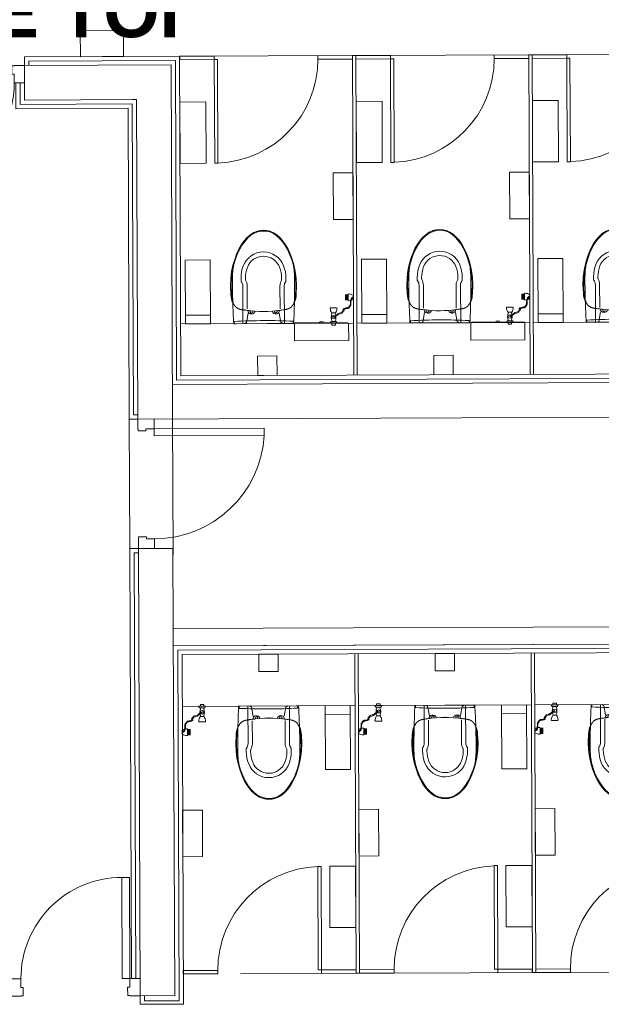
# Model space of a CAD drawing. Header units: millimetres. Extents: x 21148.2 to 21239.2, y 30135 to 30201.8.
# Tile 150 of 189: x 21206.2 to 21209.5, y 30171.6 to 30177.3. Entities that reach past the tile are written whole.
import ezdxf

# ---------------------------------------------------------------- set-up
doc = ezdxf.new("R2010")
doc.units = ezdxf.units.MM
for name, color, linetype, lineweight in [('AR-T1E-20-L1$0$BIAL - T1E - LT - 001 - AR - DWG - 0134 & 138$0$EAST PTB LVL 1 - TOILETS$0$A-ANNO-DIMS', 7, 'Continuous', 13), ('AR-T1E-20-L1$0$BIAL - T1E - LT - 001 - AR - DWG - 0134 & 138$0$EAST PTB LVL 1 - TOILETS$0$A-BLOCK-DIMS', 7, 'Continuous', 13), ('AR-T1E-20-L1$0$BIAL - T1E - LT - 001 - AR - DWG - 0134 & 138$0$EAST PTB LVL 1 - TOILETS$0$A-FITOUT', 7, 'Continuous', 13), ('AR-T1E-20-L1$0$BIAL - T1E - LT - 001 - AR - DWG - 0134 & 138$0$EAST PTB LVL 1 - TOILETS$0$A-SANITARY', 7, 'Continuous', 13), ('AR-T1E-20-L1$0$BIAL - T1E - LT - 001 - AR - DWG - 0134 & 138$0$EAST PTB LVL 1 - TOILETS$0$A_Wall Finish_Granite Tile', 7, 'Continuous', 13), ('AR-T1E-20-L1$0$BIAL - T1E - LT - 001 - AR - DWG - 0134 & 138$0$EAST PTB LVL 1 - TOILETS$0$BUILDING-PTB LEVEL 1$0$A-DOOR', 7, 'Continuous', 13), ('AR-T1E-20-L1$0$BIAL - T1E - LT - 001 - AR - DWG - 0134 & 138$0$EAST PTB LVL 1 - TOILETS$0$BUILDING-PTB LEVEL 1$0$A-DOOR-FRAM', 7, 'Continuous', 13), ('AR-T1E-20-L1$0$BIAL - T1E - LT - 001 - AR - DWG - 0134 & 138$0$EAST PTB LVL 1 - TOILETS$0$BUILDING-PTB LEVEL 1$0$A-WALL', 7, 'Continuous', 13)]:
    doc.layers.add(name, color=color, linetype=linetype, lineweight=lineweight)
doc.styles.get("Standard").update_dxf_attribs({"font": 'arial.ttf'})

# ---------------------------------------------------------------- blocks, each defined once
blk = doc.blocks.new('AR-T1E-20-L1$0$BIAL - T1E - LT - 001 - AR - DWG - 0134 & 138$0$EAST PTB LVL 1 - TOILETS$0$BUILDING-PTB LEVEL 1$0$TD2')
at = {"layer": 'AR-T1E-20-L1$0$BIAL - T1E - LT - 001 - AR - DWG - 0134 & 138$0$EAST PTB LVL 1 - TOILETS$0$BUILDING-PTB LEVEL 1$0$A-DOOR'}
for p, q in [((-3450, -17960), (-3450, -18004.5)), ((-2770, -17960), (-3450, -17960)), ((-3450, -18004.5), (-2770, -18004.5)), ((-2770, -17960), (-2770, -18004.5))]:
    blk.add_line(p, q, dxfattribs=at)
blk.add_arc((-3447, -17961.7), 678.3, 269.74469, 356.38045, dxfattribs=at)
at = {"layer": 'AR-T1E-20-L1$0$BIAL - T1E - LT - 001 - AR - DWG - 0134 & 138$0$EAST PTB LVL 1 - TOILETS$0$BUILDING-PTB LEVEL 1$0$A-DOOR-FRAM'}
for p, q in [((-3550, -17900), (-3550, -17960)), ((-3450, -17900), (-3550, -17900)), ((-3550, -17960), (-3550, -17900)), ((-3450, -17960), (-3450, -17900)), ((-3450, -17900), (-3450, -17960)), ((-3550, -17960), (-3548.4, -17960)), ((-3548.4, -17960), (-3550, -17960)), ((-3548.4, -17960), (-3548.4, -17972.7)), ((-3548.4, -17972.7), (-3548.4, -17960)), ((-3548.4, -17972.7), (-3500.8, -17972.7)), ((-3500.8, -17972.7), (-3548.4, -17972.7)), ((-3500.8, -17960), (-3450, -17960)), ((-3500.8, -17972.7), (-3500.8, -17960)), ((-3450, -17960), (-3500.8, -17960)), ((-3500.8, -17960), (-3500.8, -17972.7)), ((-3550, -18640), (-3550, -18700)), ((-3548.4, -18640), (-3550, -18640)), ((-3548.4, -18640), (-3550, -18640)), ((-3550, -18640), (-3550, -18700)), ((-3548.4, -18627.3), (-3548.4, -18640)), ((-3500.8, -18627.3), (-3548.4, -18627.3)), ((-3500.8, -18627.3), (-3548.4, -18627.3)), ((-3548.4, -18627.3), (-3548.4, -18640)), ((-3500.8, -18640), (-3500.8, -18627.3)), ((-3500.8, -18640), (-3500.8, -18627.3)), ((-3450, -18640), (-3500.8, -18640)), ((-3450, -18640), (-3500.8, -18640)), ((-3450, -18700), (-3450, -18640)), ((-3450, -18700), (-3450, -18640)), ((-3550, -18700), (-3450, -18700))]:
    blk.add_line(p, q, dxfattribs=at)
blk = doc.blocks.new('AR-T1E-20-L1$0$BIAL - T1E - LT - 001 - AR - DWG - 0134 & 138$0$EAST PTB LVL 1 - TOILETS$0$Door 750')
at = {"layer": 'AR-T1E-20-L1$0$BIAL - T1E - LT - 001 - AR - DWG - 0134 & 138$0$EAST PTB LVL 1 - TOILETS$0$BUILDING-PTB LEVEL 1$0$A-DOOR'}
for p, q in [((60, -50), (104.5, -50)), ((60, -635.5), (60, -50)), ((104.5, -50), (104.5, -635.5)), ((60, -635.5), (104.5, -635.5))]:
    blk.add_line(p, q, dxfattribs=at)
blk.add_arc((104.5, -50), 585.5, 269.999, 0.0024, dxfattribs=at)
at = {"layer": 'AR-T1E-20-L1$0$BIAL - T1E - LT - 001 - AR - DWG - 0134 & 138$0$EAST PTB LVL 1 - TOILETS$0$BUILDING-PTB LEVEL 1$0$A-DOOR-FRAM'}
for p, q in [((0, 50), (60, 50)), ((0, -50), (0, 50)), ((60, 50), (0, 50)), ((60, 50), (60, 48.4)), ((60, 48.4), (60, 50)), ((60, 48.4), (72.7, 48.4)), ((72.7, 48.4), (60, 48.4)), ((60, 0.8), (60, -50)), ((72.7, 0.8), (60, 0.8)), ((60, -50), (60, 0.8)), ((60, 0.8), (72.7, 0.8)), ((72.7, 48.4), (72.7, 0.8)), ((72.7, 0.8), (72.7, 48.4)), ((677.3, 48.4), (690, 48.4)), ((677.3, 0.8), (677.3, 48.4)), ((677.3, 0.8), (677.3, 48.4)), ((677.3, 48.4), (690, 48.4)), ((690, 0.8), (677.3, 0.8)), ((690, 0.8), (677.3, 0.8)), ((690, 50), (750, 50)), ((690, 48.4), (690, 50)), ((690, 48.4), (690, 50)), ((690, 50), (750, 50)), ((690, -50), (690, 0.8)), ((690, -50), (690, 0.8)), ((750, 50), (750, -50)), ((60, -50), (0, -50)), ((0, -50), (60, -50)), ((750, -50), (690, -50)), ((750, -50), (690, -50))]:
    blk.add_line(p, q, dxfattribs=at)
blk = doc.blocks.new('AR-T1E-20-L1$0$BIAL - T1E - LT - 001 - AR - DWG - 0134 & 138$0$EAST PTB LVL 1 - TOILETS$0$IE0002W30$0$A-TOIL-HEALTH-FAUCET-W2-11')
for p, q in [((-133.3, 70.1), (-166.7, 70.1)), ((-165.3, 70.1), (-165.3, 52.8)), ((-139.4, 100.1), (-160.6, 100.1)), ((-160.1, 70.1), (-160.1, 52.8)), ((-155.4, 70.1), (-155.4, 52.8)), ((-150, 70.1), (-150, 52.8)), ((-144.6, 70.1), (-144.6, 52.8)), ((-139.9, 70.1), (-139.9, 52.8)), ((-134.7, 70.1), (-134.7, 52.8)), ((-90, 1.8), (-90, -31.6)), ((0, 5.1), (-10, 0.1)), ((-60, -4.3), (-60, -25.5)), ((-36.7, -15.8), (-33.4, -13.6)), ((0, -34.9), (-10, -29.9))]:
    blk.add_line(p, q)
for points in [[(-10, -29.9), (-10, 0.1)], [(0, 5.1), (0, -34.9)]]:
    blk.add_lwpolyline(points)
blk.add_lwpolyline([(10, -4.9), (10, -24.9), (0, -24.9), (0, -4.9)], close=True)
blk.add_circle((-35, -14.9), 10)
for centre, radius, start, end in [((-109.3, 68.9), 60.6, 149.5097, 175.6817), ((-166.7, 73.1), 3, 173.4338, 270), ((-160.6, 99.1), 1, 90, 149.5097), ((-139.4, 99.1), 1, 30.4903, 90), ((-190.7, 68.9), 60.6, 4.3183, 30.4903), ((-133.3, 73.1), 3, 270, 6.5662), ((-87, 1.8), 3, 83.4338, 180), ((-91.2, -55.6), 60.6, 59.5097, 85.6817), ((-87, -31.6), 3, 180, 276.5662), ((-91.2, 25.8), 60.6, 274.3183, 300.4903), ((-61, -4.3), 1, 0, 59.5097), ((-61, -25.5), 1, 300.4903, 0), ((-35, -56.5), 55.1, 63.0085, 116.9915), ((-35, 26.7), 55.1, 243.0085, 296.9915)]:
    blk.add_arc(centre, radius, start, end)
for points, knots in [([(-36.7, -15.8), (-39.1, -12.2), (-41.6, -8.5), (-45.3, -3), (-46.6, -1.1), (-49.2, 2.7), (-50.5, 4.5), (-52.8, 7.5), (-53.7, 8.6), (-56.5, 11.8), (-58.5, 13.8), (-62.6, 32.6), (-64.8, 34.5), (-68.7, 35.5), (-70.5, 36.5), (-77.1, 45.4), (-81.4, 32.4), (-84.9, 45.7), (-85.4, 47), (-86.9, 50.8), (-87.6, 53.5), (-88.3, 57.2), (-88.4, 58), (-88.6, 59.8), (-88.7, 60.6), (-89, 63.2), (-89.1, 64.8), (-89.7, 67.5), (-90, 68.6), (-90.7, 70), (-91, 70.4), (-91.5, 71.2), (-91.8, 71.5), (-92.3, 72), (-92.7, 72.3), (-94, 73.3), (-95.1, 74), (-96.9, 75), (-97.5, 75.3), (-98.6, 76), (-99.1, 76.3), (-100, 76.9), (-100.4, 77.3), (-101.7, 78.3), (-102.5, 78.9), (-104, 80), (-104.6, 80.5), (-105.8, 81.2), (-106.4, 81.5), (-107.3, 81.8), (-107.6, 81.9), (-108.3, 82.1), (-108.6, 82.2), (-109.7, 82.3), (-110.5, 82.4), (-112, 82.4), (-112.7, 82.4), (-114.1, 82.4), (-114.8, 82.4), (-116.9, 82.4), (-118.4, 82.4), (-122.7, 82.4), (-125.6, 82.5), (-131.1, 83), (-133.7, 83.4), (-138.5, 84.9), (-140.8, 85.9), (-143.6, 87.9), (-144.3, 88.4), (-145.6, 89.7), (-146.3, 90.4), (-148.1, 92.5), (-149.2, 94), (-151.2, 96.9), (-152, 98.2), (-152.8, 99.5)], [0, 0, 0, 0, 13.253278, 13.253278, 20.102768, 20.102768, 26.952258, 26.952258, 31.275522, 31.275522, 39.922051, 39.922051, 48.56858, 48.56858, 55.919149, 55.919149, 76.45363, 76.45363, 80.394607, 80.394607, 88.276561, 88.276561, 90.661643, 90.661643, 93.046725, 93.046725, 97.74387, 97.74387, 101.441795, 101.441795, 103.371426, 103.371426, 104.833713, 104.833713, 106.296001, 106.296001, 110.342799, 110.342799, 112.266577, 112.266577, 113.805949, 113.805949, 115.345321, 115.345321, 118.424064, 118.424064, 120.842804, 120.842804, 123.053187, 123.053187, 124.266702, 124.266702, 125.480216, 125.480216, 127.907246, 127.907246, 129.922134, 129.922134, 131.937022, 131.937022, 135.966798, 135.966798, 144.026351, 144.026351, 151.5411, 151.5411, 159.055849, 159.055849, 161.811381, 161.811381, 164.566913, 164.566913, 170.077978, 170.077978, 174.531259, 174.531259, 174.531259, 174.531259]), ([(-33.3, -13.6), (-35.8, -9.9), (-38.3, -6.2), (-42, -0.7), (-43.3, 1.2), (-45.9, 5), (-47.3, 6.8), (-49.6, 9.8), (-50.5, 11), (-53.4, 14.3), (-55.4, 31.3), (-59.7, 35.3), (-61.9, 37.2), (-65.8, 38.9), (-68.9, 42.5), (-73.9, 49.1), (-78, 40.3), (-81.4, 47.6), (-81.9, 48.9), (-83.4, 52.7), (-84.1, 55.4), (-84.7, 59), (-84.8, 59.8), (-85, 61.4), (-85.1, 62.2), (-85.3, 64.6), (-85.5, 66.2), (-86.1, 69.1), (-86.5, 70.3), (-87.3, 72), (-87.6, 72.6), (-88.2, 73.5), (-88.5, 73.9), (-89.3, 74.6), (-89.6, 74.9), (-91.1, 76), (-92.3, 76.7), (-94.1, 77.8), (-94.7, 78.1), (-95.7, 78.7), (-96, 78.9), (-96.8, 79.4), (-97.1, 79.7), (-98.2, 80.5), (-98.9, 81), (-100.6, 82.4), (-101.6, 83.1), (-103.1, 84.1), (-103.7, 84.4), (-104.7, 84.8), (-105.2, 84.9), (-106.2, 85.2), (-106.7, 85.3), (-108.3, 85.5), (-109.5, 85.6), (-111.4, 85.6), (-112.2, 85.6), (-113.8, 85.5), (-114.6, 85.5), (-116.9, 85.5), (-118.5, 85.5), (-123.3, 85.6), (-126.4, 85.7), (-132.3, 86.6), (-135.1, 87.4), (-138.5, 89.1), (-139.4, 89.7), (-141.2, 91), (-142.1, 91.8), (-143.7, 93.5), (-144.5, 94.4), (-146.4, 96.9), (-147.5, 98.5), (-148.6, 100.1)], [0, 0, 0, 0, 13.296723, 13.296723, 20.118928, 20.118928, 26.941133, 26.941133, 31.291394, 31.291394, 39.991916, 39.991916, 48.692438, 48.692438, 55.987721, 55.987721, 76.394567, 76.394567, 80.483822, 80.483822, 88.662334, 88.662334, 90.915723, 90.915723, 93.169112, 93.169112, 97.675889, 97.675889, 101.424277, 101.424277, 103.222135, 103.222135, 104.685757, 104.685757, 106.149378, 106.149378, 110.129927, 110.129927, 112.078238, 112.078238, 113.393398, 113.393398, 114.708559, 114.708559, 117.33888, 117.33888, 120.959531, 120.959531, 122.701695, 122.701695, 124.138633, 124.138633, 125.575571, 125.575571, 128.818647, 128.818647, 131.066084, 131.066084, 133.313522, 133.313522, 137.808396, 137.808396, 146.798145, 146.798145, 155.787895, 155.787895, 159.458253, 159.458253, 163.244378, 163.244378, 167.030502, 167.030502, 172.657641, 172.657641, 172.657641, 172.657641])]:
    blk.add_open_spline(points, degree=3, knots=knots)
blk = doc.blocks.new('AR-T1E-20-L1$0$BIAL - T1E - LT - 001 - AR - DWG - 0134 & 138$0$EAST PTB LVL 1 - TOILETS$0$Shelf')
at = {"layer": 'AR-T1E-20-L1$0$BIAL - T1E - LT - 001 - AR - DWG - 0134 & 138$0$EAST PTB LVL 1 - TOILETS$0$A-SANITARY'}
for points in [[(0, -72.5), (0, 72.5), (50, 72.5), (50, -72.5), (0, -72.5)], [(0, 72.5), (370, 72.5), (370, -72.5), (0, -72.5)]]:
    blk.add_lwpolyline(points, dxfattribs=at)
blk = doc.blocks.new('AR-T1E-20-L1$0$BIAL - T1E - LT - 001 - AR - DWG - 0134 & 138$0$EAST PTB LVL 1 - TOILETS$0$WC TOTO Plan')
at = {"layer": 'AR-T1E-20-L1$0$BIAL - T1E - LT - 001 - AR - DWG - 0134 & 138$0$EAST PTB LVL 1 - TOILETS$0$A-SANITARY'}
for p, q in [((0, 170), (0, 173.5)), ((108.7, 170.5), (110.1, 171.3)), ((110.1, 171.3), (111.6, 172.1)), ((111.6, 172.1), (112.4, 172.6)), ((112.4, 172.6), (124.7, 177.8)), ((121, 176.2), (123.5, 178.3)), ((123.5, 178.3), (133.2, 183.2)), ((124.7, 177.8), (139.6, 181.3)), ((133.2, 183.2), (144.3, 186.1)), ((139.6, 181.3), (155.6, 183.3)), ((144.3, 186.1), (156.3, 187.8)), ((155.6, 183.3), (172.7, 184.8)), ((156.3, 187.8), (168.2, 189.1)), ((168.5, 189.1), (217, 191.5)), ((172.7, 184.8), (190.9, 185.9)), ((190.9, 185.9), (210.5, 186.6)), ((210.5, 186.6), (231.6, 186.6)), ((217, 191.5), (261.8, 189.5)), ((231.6, 186.6), (254.3, 185.7)), ((254.3, 185.7), (279.1, 183.4)), ((261.8, 189.5), (302.4, 184.2)), ((279.1, 183.4), (306, 179.5)), ((302.4, 184.2), (339.2, 176.3)), ((306, 179.5), (335.4, 173.2)), ((335.4, 173.2), (368.2, 163.7)), ((339.2, 176.3), (372.7, 166.5)), ((13, 170), (0, 170)), ((0, 158.6), (0, 170)), ((0, -170), (0, 170)), ((0, 120), (218.6, 120)), ((79.1, 113.5), (79.7, 117.9)), ((79.7, 117.7), (80, 120)), ((80, 120), (80.2, 121.4)), ((80.2, 121.4), (80.4, 122.7)), ((80.4, 122.7), (80.5, 123.5)), ((80.5, 123.5), (80.7, 124.4)), ((80.7, 124.4), (80.8, 125.4)), ((80.8, 125.4), (81, 126.4)), ((81, 126.4), (81.2, 127.4)), ((81.2, 127.4), (81.3, 128)), ((81.3, 128), (81.4, 128.5)), ((81.4, 128.5), (81.5, 129.1)), ((81.5, 129.1), (81.6, 129.6)), ((81.6, 129.6), (81.7, 130.2)), ((81.7, 130.2), (81.9, 130.8)), ((81.9, 130.8), (82, 131.5)), ((82, 131.5), (82.1, 132.1)), ((82.1, 132.1), (82.3, 132.8)), ((82.3, 132.8), (82.5, 133.4)), ((82.5, 133.4), (82.6, 134.1)), ((82.6, 134.1), (82.8, 134.8)), ((82.8, 134.8), (83, 135.5)), ((83, 135.5), (83.2, 136.2)), ((83.2, 136.2), (83.4, 136.9)), ((83.4, 136.9), (83.6, 137.7)), ((83.6, 137.7), (83.9, 138.4)), ((83.9, 138.4), (84.1, 139.2)), ((84.1, 139.2), (84.4, 140)), ((84.4, 140), (84.6, 140.7)), ((84.6, 140.7), (84.9, 141.5)), ((84.9, 141.5), (85.2, 142.3)), ((85.2, 142.3), (85.5, 143.2)), ((85.5, 143.2), (85.9, 144)), ((85.9, 144), (86.2, 144.8)), ((86.2, 144.8), (86.6, 145.7)), ((86.6, 145.7), (87, 146.6)), ((87, 146.6), (87.4, 147.5)), ((87.4, 147.5), (87.9, 148.3)), ((87.9, 148.3), (88.3, 149.3)), ((88.3, 149.3), (88.8, 150.2)), ((88.8, 150.2), (89.3, 151.1)), ((89.3, 151.1), (89.9, 152)), ((89.9, 152), (90.5, 153)), ((90.5, 153), (91.1, 153.9)), ((91.1, 153.9), (91.7, 154.8)), ((91.7, 154.8), (92.4, 155.8)), ((92.4, 155.8), (93, 156.7)), ((93, 156.7), (93.8, 157.6)), ((93.8, 157.6), (94.5, 158.6)), ((94.5, 158.6), (95.3, 159.5)), ((95.3, 159.5), (96.1, 160.4)), ((96.1, 160.4), (97, 161.3)), ((97, 161.3), (97.8, 162.2)), ((97.8, 162.2), (98.7, 163.1)), ((98.7, 163.1), (99.7, 164)), ((99.7, 164), (100.6, 164.8)), ((100.6, 164.8), (101.7, 165.7)), ((101.7, 165.7), (102.7, 166.5)), ((102.7, 166.5), (103.8, 167.3)), ((103.8, 167.3), (104.9, 168.1)), ((104.9, 168.1), (106.1, 168.9)), ((106.1, 168.9), (107.4, 169.7)), ((107.4, 169.7), (108.7, 170.5)), ((247.5, 130), (263.1, 130)), ((368.2, 163.7), (401.9, 151.2)), ((372.7, 166.5), (403.2, 155.3)), ((401.9, 151.2), (432, 136.9)), ((403.2, 155.3), (430.8, 142.8)), ((430.8, 142.8), (455.6, 128.8)), ((432, 136.9), (457.2, 121.9)), ((455.6, 128.8), (477.7, 113.3)), ((457.2, 121.9), (478.7, 106.1)), ((0, 110), (5, 103)), ((5, 103), (5, 100)), ((5, 100), (60, 90)), ((72.2, 51.1), (75, 80)), ((75, 80), (75.2, 81.5)), ((75.2, 81.7), (75.3, 82.8)), ((75.3, 82.8), (75.4, 83.9)), ((75.4, 83.9), (75.5, 84.4)), ((75.5, 84.8), (76, 89.1)), ((76, 89.1), (76.8, 95.9)), ((76.8, 95.9), (77.5, 101.5)), ((77.5, 101.5), (78, 105.6)), ((78, 105.6), (78.7, 110.5)), ((78.7, 110.5), (79.1, 113.5)), ((85, 95), (218.6, 95)), ((255.4, 105), (263.1, 105)), ((477.7, 113.3), (496.8, 96.5)), ((478.7, 106.1), (496.9, 89.7)), ((496.8, 96.5), (512.9, 78.6)), ((496.9, 89.7), (511.6, 72.8)), ((511.6, 72.8), (522.6, 55.4)), ((512.9, 78.6), (525.6, 59.5)), ((525.6, 59.5), (534.4, 39.4)), ((69, 3), (69, -3)), ((70.1, 0), (70.6, 23.8)), ((70.1, 0), (70.6, -23.8)), ((70.6, 23.8), (72.2, 51.1)), ((522.6, 55.4), (530.3, 37.4)), ((530.3, 37.4), (534.7, 18.7)), ((534.4, 39.4), (539.1, 19)), ((534.7, 18.7), (536.1, 0)), ((534.7, -18.7), (536.1, 0)), ((539.1, 19), (540.4, 0)), ((539.1, -19), (540.4, 0)), ((70.6, -23.8), (72.2, -51.1)), ((72.2, -51.1), (75, -80)), ((511.6, -72.8), (522.6, -55.4)), ((522.6, -55.4), (530.3, -37.4)), ((525.6, -59.5), (534.4, -39.4)), ((530.3, -37.4), (534.7, -18.7)), ((534.4, -39.4), (539.1, -19)), ((0, -110), (5, -103)), ((5, -100), (60, -90)), ((5, -103), (5, -100)), ((75, -80), (75.2, -81.5)), ((75.2, -81.7), (75.3, -82.8)), ((75.3, -82.8), (75.4, -83.9)), ((75.4, -83.9), (75.5, -84.4)), ((75.5, -84.8), (76, -89.1)), ((76, -89.1), (76.8, -95.9)), ((76.8, -95.9), (77.5, -101.5)), ((77.5, -101.5), (78, -105.6)), ((78, -105.6), (78.7, -110.5)), ((78.7, -110.5), (79.1, -113.5)), ((79.1, -113.5), (79.7, -117.9)), ((85, -95), (218.6, -95)), ((255.4, -105), (263.1, -105)), ((455.6, -128.8), (477.7, -113.3)), ((457.2, -121.9), (478.7, -106.1)), ((477.7, -113.3), (496.8, -96.5)), ((478.7, -106.1), (496.9, -89.7)), ((496.8, -96.5), (512.9, -78.6)), ((496.9, -89.7), (511.6, -72.8)), ((512.9, -78.6), (525.6, -59.5)), ((0, -120), (218.6, -120)), ((13, -170), (0, -170)), ((0, -170), (0, -173.5)), ((79.7, -117.7), (80, -120)), ((80, -120), (80.2, -121.4)), ((80.2, -121.4), (80.4, -122.7)), ((80.4, -122.7), (80.5, -123.5)), ((80.5, -123.5), (80.7, -124.4)), ((80.7, -124.4), (80.8, -125.4)), ((80.8, -125.4), (81, -126.4)), ((81, -126.4), (81.2, -127.4)), ((81.2, -127.4), (81.3, -128)), ((81.3, -128), (81.4, -128.5)), ((81.4, -128.5), (81.5, -129.1)), ((81.5, -129.1), (81.6, -129.6)), ((81.6, -129.6), (81.7, -130.2)), ((81.7, -130.2), (81.9, -130.8)), ((81.9, -130.8), (82, -131.5)), ((82, -131.5), (82.1, -132.1)), ((82.1, -132.1), (82.3, -132.8)), ((82.3, -132.8), (82.5, -133.4)), ((82.5, -133.4), (82.6, -134.1)), ((82.6, -134.1), (82.8, -134.8)), ((82.8, -134.8), (83, -135.5)), ((83, -135.5), (83.2, -136.2)), ((83.2, -136.2), (83.4, -136.9)), ((83.4, -136.9), (83.6, -137.7)), ((83.6, -137.7), (83.9, -138.4)), ((83.9, -138.4), (84.1, -139.2)), ((84.1, -139.2), (84.4, -140)), ((84.4, -140), (84.6, -140.7)), ((84.6, -140.7), (84.9, -141.5)), ((84.9, -141.5), (85.2, -142.3)), ((85.2, -142.3), (85.5, -143.2)), ((85.5, -143.2), (85.9, -144)), ((85.9, -144), (86.2, -144.8)), ((86.2, -144.8), (86.6, -145.7)), ((86.6, -145.7), (87, -146.6)), ((87, -146.6), (87.4, -147.5)), ((87.4, -147.5), (87.9, -148.3)), ((87.9, -148.3), (88.3, -149.3)), ((88.3, -149.3), (88.8, -150.2)), ((88.8, -150.2), (89.3, -151.1)), ((89.3, -151.1), (89.9, -152)), ((89.9, -152), (90.5, -153)), ((90.5, -153), (91.1, -153.9)), ((91.1, -153.9), (91.7, -154.8)), ((91.7, -154.8), (92.4, -155.8)), ((92.4, -155.8), (93, -156.7)), ((93, -156.7), (93.8, -157.6)), ((93.8, -157.6), (94.5, -158.6)), ((94.5, -158.6), (95.3, -159.5)), ((95.3, -159.5), (96.1, -160.4)), ((96.1, -160.4), (97, -161.3)), ((97, -161.3), (97.8, -162.2)), ((97.8, -162.2), (98.7, -163.1)), ((98.7, -163.1), (99.7, -164)), ((99.7, -164), (100.6, -164.8)), ((100.6, -164.8), (101.7, -165.7)), ((101.7, -165.7), (102.7, -166.5)), ((102.7, -166.5), (103.8, -167.3)), ((103.8, -167.3), (104.9, -168.1)), ((104.9, -168.1), (106.1, -168.9)), ((106.1, -168.9), (107.4, -169.7)), ((107.4, -169.7), (108.7, -170.5)), ((108.7, -170.5), (110.1, -171.3)), ((247.5, -130), (263.1, -130)), ((335.4, -173.2), (368.2, -163.7)), ((339.2, -176.3), (372.7, -166.5)), ((368.2, -163.7), (401.9, -151.2)), ((372.7, -166.5), (403.2, -155.3)), ((401.9, -151.2), (432, -136.9)), ((403.2, -155.3), (430.8, -142.8)), ((430.8, -142.8), (455.6, -128.8)), ((432, -136.9), (457.2, -121.9)), ((110.1, -171.3), (111.6, -172.1)), ((111.6, -172.1), (112.4, -172.6)), ((112.4, -172.6), (124.7, -177.8)), ((121, -176.2), (123.5, -178.3)), ((123.5, -178.3), (133.2, -183.2)), ((124.7, -177.8), (139.6, -181.3)), ((133.2, -183.2), (144.3, -186.1)), ((139.6, -181.3), (155.6, -183.3)), ((144.3, -186.1), (156.3, -187.8)), ((155.6, -183.3), (172.7, -184.8)), ((156.3, -187.8), (168.2, -189.1)), ((168.5, -189.1), (217, -191.5)), ((172.7, -184.8), (190.9, -185.9)), ((190.9, -185.9), (210.5, -186.6)), ((210.5, -186.6), (231.6, -186.6)), ((217, -191.5), (261.8, -189.5)), ((231.6, -186.6), (254.3, -185.7)), ((254.3, -185.7), (279.1, -183.4)), ((261.8, -189.5), (302.4, -184.2)), ((279.1, -183.4), (306, -179.5)), ((302.4, -184.2), (339.2, -176.3)), ((306, -179.5), (335.4, -173.2))]:
    blk.add_line(p, q, dxfattribs=at)
for points in [[(124.4, 178.3), (83, 177.2), (41.5, 175.6), (0, 173.5)], [(252.8, 180), (210, 180), (167.2, 179.4), (124.4, 178.3)], [(342.5, 171.9), (312.9, 177.3), (282.9, 180), (252.8, 180)], [(507.5, 82.2), (463.5, 129), (405.7, 160.4), (342.5, 171.9)], [(13, -170), (18.6, -56.7), (18.6, 56.7), (13, 170)], [(218.5, 120), (227.5, 120), (236.2, 123), (243.2, 128.5)], [(247.9, 130), (246.1, 130), (244.4, 129.4), (243, 128.3)], [(334.9, 116.7), (312, 125.5), (287.6, 130), (263.1, 130)], [(415, 0), (415, 51.7), (383.1, 98.1), (334.9, 116.7)], [(76.3, 91.8), (64.9, 91.1), (56, 81.7), (56, 70.2)], [(56, 70.2), (56, 60.4), (62.6, 51.8), (72.1, 49.3)], [(218.5, 95), (230.1, 95), (241.4, 98.1), (251.4, 103.9)], [(255.4, 105), (254, 105), (252.6, 104.6), (251.4, 103.9)], [(325.9, 93.3), (305.8, 101), (284.6, 105), (263.1, 105)], [(390, 0), (390, 41.4), (364.5, 78.5), (325.9, 93.3)], [(540, 0), (540, 30.5), (528.4, 59.9), (507.5, 82.2)], [(325.9, -93.3), (364.5, -78.5), (390, -41.4), (390, 0)], [(334.9, -116.7), (383.1, -98.1), (415, -51.7), (415, 0)], [(507.5, -82.2), (528.4, -59.9), (540, -30.5), (540, 0)], [(251.4, -103.9), (241.4, -98.1), (230.1, -95), (218.5, -95)], [(251.4, -103.9), (252.6, -104.6), (254, -105), (255.4, -105)], [(263.1, -105), (284.6, -105), (305.8, -101), (325.9, -93.3)], [(342.5, -171.9), (405.7, -160.4), (463.5, -129), (507.5, -82.2)], [(243.2, -128.5), (236.2, -123), (227.5, -120), (218.5, -120)], [(243, -128.3), (244.4, -129.4), (246.1, -130), (247.9, -130)], [(263.1, -130), (287.6, -130), (312, -125.5), (334.9, -116.7)], [(0, -173.5), (41.5, -175.6), (83, -177.2), (124.4, -178.3)], [(124.4, -178.3), (167.2, -179.4), (210, -180), (252.8, -180)], [(253, -180), (283, -180), (313, -177.3), (342.5, -171.9)]]:
    blk.add_open_spline(points, degree=3, dxfattribs=at)
for points in [[(74.6, 74.9), (72, 78), (67.4, 78.4), (64.3, 75.8), (62.7, 74.4), (61.7, 72.4), (61.7, 70.2)], [(61.7, 70.2), (61.7, 66.2), (65, 63), (69, 63), (70.7, 63), (72.3, 63.5), (73.5, 64.6)], [(72.1, -49.3), (60.6, -52.3), (53.7, -64.1), (56.6, -75.6), (59, -84.7), (66.9, -91.3), (76.3, -91.8)], [(73.5, -64.6), (70.4, -62), (65.8, -62.6), (63.3, -65.7), (62.3, -67), (61.7, -68.6), (61.7, -70.2)], [(61.7, -70.2), (61.7, -74.3), (65, -77.5), (69, -77.5), (71.1, -77.5), (73.2, -76.6), (74.6, -74.9)]]:
    blk.add_open_spline(points, degree=3, knots=[0, 0, 0, 0, 1, 1, 1, 2, 2, 2, 2], dxfattribs=at)
blk = doc.blocks.new('AR-T1E-20-L1$0$BIAL - T1E - LT - 001 - AR - DWG - 0134 & 138$0$EAST PTB LVL 1 - TOILETS$0$WC Men Plan')
at = {"layer": 'AR-T1E-20-L1$0$BIAL - T1E - LT - 001 - AR - DWG - 0134 & 138$0$EAST PTB LVL 1 - TOILETS$0$A-SANITARY'}
for p, q in [((2241.4, 43.5), (2241.4, 62.8)), ((1641.4, 42.8), (1660, 42.8)), ((1641.4, -557.2), (1641.4, 42.8)), ((1660, -557.2), (1660, 42.8)), ((1660, -557.2), (1641.4, -557.2)), ((1441.4, -1487.2), (2441.4, -1487.2))]:
    blk.add_line(p, q, dxfattribs=at)
for points in [[(1641.4, 62.8), (1441.4, 62.8), (1441.4, 42.8), (1641.4, 42.8)], [(2241.4, 62.8), (2441.4, 62.8), (2441.4, 42.8), (2241.4, 42.8)], [(1441.4, -557.2), (1591.4, -557.2), (1591.4, -202.2), (1441.4, -202.2)]]:
    blk.add_lwpolyline(points, close=True, dxfattribs=at)
for points in [[(2441.4, -616.2), (2327.4, -616.2), (2327.4, -886.2), (2441.4, -886.2), (2441.4, -616.2)], [(1997.3, -1687.3), (1885.3, -1687.3), (1885.3, -1787.3), (1997.3, -1787.3), (1997.3, -1687.3)]]:
    blk.add_lwpolyline(points, dxfattribs=at)
blk.add_arc((1641.4, 43.5), 600, 271.7737, 0, dxfattribs=at)
for name, p, rotation in [('AR-T1E-20-L1$0$BIAL - T1E - LT - 001 - AR - DWG - 0134 & 138$0$EAST PTB LVL 1 - TOILETS$0$WC TOTO Plan', (1941.4, -1487.2), 90), ('AR-T1E-20-L1$0$BIAL - T1E - LT - 001 - AR - DWG - 0134 & 138$0$EAST PTB LVL 1 - TOILETS$0$Shelf', (1541.4, -1487.2), 90), ('AR-T1E-20-L1$0$BIAL - T1E - LT - 001 - AR - DWG - 0134 & 138$0$EAST PTB LVL 1 - TOILETS$0$IE0002W30$0$A-TOIL-HEALTH-FAUCET-W2-11', (2341.4, -1487.2), 270.0000136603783)]:
    blk.add_blockref(name, p, dxfattribs=dict(at, rotation=rotation))
blk = doc.blocks.new('AR-T1E-20-L1$0$BIAL - T1E - LT - 001 - AR - DWG - 0134 & 138$0$EAST PTB LVL 1 - TOILETS$0$WC Woman Plan')
at = {"layer": 'AR-T1E-20-L1$0$BIAL - T1E - LT - 001 - AR - DWG - 0134 & 138$0$EAST PTB LVL 1 - TOILETS$0$A-SANITARY'}
for p, q in [((1000, -300), (0, -300)), ((781.4, -1230), (800, -1230)), ((781.4, -1230), (781.4, -1830)), ((800, -1230), (800, -1830)), ((200, -1830.7), (200, -1850)), ((800, -1830), (781.4, -1830))]:
    blk.add_line(p, q, dxfattribs=at)
for points in [[(444, 0), (444, -112), (556, -112), (556, 0), (444, 0)], [(0, -1171), (114, -1171), (114, -901), (0, -901), (0, -1171)], [(850, -1585), (1000, -1585), (1000, -1230), (850, -1230), (850, -1585)]]:
    blk.add_lwpolyline(points, dxfattribs=at)
at = {"layer": 'AR-T1E-20-L1$0$BIAL - T1E - LT - 001 - AR - DWG - 0134 & 138$0$EAST PTB LVL 1 - TOILETS$0$A-SANITARY', "elevation": 0}
for points in [[(28.5, -200), (28.5, -300), (341.5, -300), (341.5, -200)], [(172.7, -303.2), (173, -305), (176.1, -308.4), (185.3, -310.2), (193.8, -308.3), (196.9, -304.8), (197.3, -303.2)]]:
    blk.add_lwpolyline(points, close=True, dxfattribs=at)
blk.add_lwpolyline([(28.5, -300), (34.2, -303.2), (335.8, -303.2), (341.5, -300), (28.5, -300)], dxfattribs=at)
at = {"layer": 'AR-T1E-20-L1$0$BIAL - T1E - LT - 001 - AR - DWG - 0134 & 138$0$EAST PTB LVL 1 - TOILETS$0$A-SANITARY'}
for points in [[(200, -1850), (0, -1850), (0, -1830), (200, -1830)], [(800, -1850), (1000, -1850), (1000, -1830), (800, -1830)]]:
    blk.add_lwpolyline(points, close=True, dxfattribs=at)
blk.add_arc((800, -1830.7), 600, 91.7737, 180, dxfattribs=at)
at = {"layer": 'AR-T1E-20-L1$0$BIAL - T1E - LT - 001 - AR - DWG - 0134 & 138$0$EAST PTB LVL 1 - TOILETS$0$A-ANNO-DIMS', "rotation": 270}
blk.add_blockref('AR-T1E-20-L1$0$BIAL - T1E - LT - 001 - AR - DWG - 0134 & 138$0$EAST PTB LVL 1 - TOILETS$0$WC TOTO Plan', (520, -300, -0.2), dxfattribs=at)
at = {"layer": 'AR-T1E-20-L1$0$BIAL - T1E - LT - 001 - AR - DWG - 0134 & 138$0$EAST PTB LVL 1 - TOILETS$0$A-SANITARY'}
for name, p, rotation in [('AR-T1E-20-L1$0$BIAL - T1E - LT - 001 - AR - DWG - 0134 & 138$0$EAST PTB LVL 1 - TOILETS$0$IE0002W30$0$A-TOIL-HEALTH-FAUCET-W2-11', (100.1, -300), 90.0000136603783), ('AR-T1E-20-L1$0$BIAL - T1E - LT - 001 - AR - DWG - 0134 & 138$0$EAST PTB LVL 1 - TOILETS$0$Shelf', (900, -300), 270)]:
    blk.add_blockref(name, p, dxfattribs=dict(at, rotation=rotation))

msp = doc.modelspace()

# ---------------------------------------------------------------- hatches: boundary and pattern name
at = {"true_color": 0xfeeab9}
h = msp.add_hatch(dxfattribs=at)
h.set_pattern_fill('ANSI32', color=254, scale=0.023, angle=90)
h.set_pattern_definition([(135, (21151.4033, 30177.6676), (-0.1549094, -0.1549094), []), (135, (21151.4033, 30177.77087), (-0.1549094, -0.1549094), [])])
h.paths.add_polyline_path([(21201.0167, 30182.0175), (21213.6718, 30182.0273), (21213.6718, 30185.1692), (21211.7485, 30185.1692), (21211.7485, 30187.8235), (21177.9903, 30187.5155, 0.591749), (21171.9682, 30178.3901), (21184.14, 30178.4397), (21184.3256, 30178.4294), (21184.3393, 30175.035), (21197.9245, 30175.0886), (21197.9145, 30177.5886), (21201.0345, 30177.6011)])

# ---------------------------------------------------------------- linework, layer by layer
at = {"layer": 'AR-T1E-20-L1$0$BIAL - T1E - LT - 001 - AR - DWG - 0134 & 138$0$EAST PTB LVL 1 - TOILETS$0$A-BLOCK-DIMS'}
for p, q in [((21206.8163, 30175.0164), (21206.8193, 30174.2664)), ((21207.0694, 30174.2274), (21207.0662, 30175.0274))]:
    msp.add_line(p, q, dxfattribs=at)
at = {"layer": 'AR-T1E-20-L1$0$BIAL - T1E - LT - 001 - AR - DWG - 0134 & 138$0$EAST PTB LVL 1 - TOILETS$0$A-FITOUT'}
for points in [[(21208.1155, 30175.2716), (21208.108, 30177.1216), (21208.128, 30177.1216), (21208.1355, 30175.2716)], [(21209.1357, 30175.2757), (21209.1283, 30177.1257), (21209.1483, 30177.1257), (21209.1557, 30175.2757)], [(21208.122, 30173.6566), (21208.1294, 30171.8066), (21208.1494, 30171.8067), (21208.142, 30173.6567)], [(21209.1422, 30173.6607), (21209.1497, 30171.8107), (21209.1697, 30171.8108), (21209.1622, 30173.6608)]]:
    msp.add_lwpolyline(points, dxfattribs=at)
at = {"layer": 'AR-T1E-20-L1$0$BIAL - T1E - LT - 001 - AR - DWG - 0134 & 138$0$EAST PTB LVL 1 - TOILETS$0$A-SANITARY'}
for p, q in [((21207.1078, 30177.1175), (21215.2203, 30177.1501)), ((21207.4604, 30171.8039), (21215.0604, 30171.8344))]:
    msp.add_line(p, q, dxfattribs=at)
msp.add_lwpolyline([(21206.7836, 30177.1162), (21206.5336, 30177.1152), (21206.533, 30177.2652), (21206.783, 30177.2662), (21206.7836, 30177.1162)], dxfattribs=at)
at = {"layer": 'AR-T1E-20-L1$0$BIAL - T1E - LT - 001 - AR - DWG - 0134 & 138$0$EAST PTB LVL 1 - TOILETS$0$A_Wall Finish_Granite Tile'}
for p, q in [((21206.2096, 30177.0639), (21206.2094, 30177.1139)), ((21206.8663, 30175.0166), (21206.8163, 30175.0164)), ((21206.8662, 30175.0416), (21206.8412, 30175.0415)), ((21206.8693, 30174.2666), (21206.8193, 30174.2664)), ((21206.8694, 30174.2416), (21206.8444, 30174.2415))]:
    msp.add_line(p, q, dxfattribs=at)
for points in [[(21206.2094, 30177.1139), (21207.1078, 30177.1175), (21207.1152, 30175.2675), (21215.7467, 30175.3022), (21215.7393, 30177.1522)], [(21215.7894, 30177.1274), (21215.7644, 30177.1273), (21215.7718, 30175.2773), (21207.0903, 30175.2424), (21207.0829, 30177.0924), (21206.2345, 30177.089), (21206.2346, 30177.064)], [(21206.8163, 30175.0164), (21206.809, 30176.8164), (21206.1606, 30176.8137), (21206.16, 30176.9637)], [(21206.8412, 30175.0415), (21206.8339, 30176.8415), (21206.1855, 30176.8388), (21206.185, 30176.9638)], [(21206.8293, 30171.7764), (21206.8193, 30174.2664)], [(21206.8543, 30171.7765), (21206.8444, 30174.2415)], [(21215.7532, 30173.6872), (21207.1217, 30173.6526), (21207.1299, 30171.6276), (21206.8799, 30171.6266)], [(21215.7806, 30173.0873), (21215.7781, 30173.7123), (21207.0966, 30173.6775), (21207.1048, 30171.6475), (21206.9048, 30171.6467), (21206.9047, 30171.6767)], [(21206.8797, 30171.6766), (21206.8799, 30171.6266)]]:
    msp.add_lwpolyline(points, dxfattribs=at)
at = {"layer": 'AR-T1E-20-L1$0$BIAL - T1E - LT - 001 - AR - DWG - 0134 & 138$0$EAST PTB LVL 1 - TOILETS$0$BUILDING-PTB LEVEL 1$0$A-WALL'}
for p, q in [((21206.2096, 30177.0639), (21207.058, 30177.0673)), ((21206.2096, 30177.0639), (21206.2104, 30176.8639)), ((21207.058, 30177.0673), (21207.0662, 30175.0174)), ((21206.2104, 30176.8639), (21206.8588, 30176.8666)), ((21206.8338, 30176.8665), (21206.8588, 30176.8666)), ((21206.8588, 30176.8666), (21206.8663, 30175.0166)), ((21207.0654, 30175.2174), (21215.7969, 30175.2524)), ((21212.3227, 30175.0385), (21206.8663, 30175.0166)), ((21206.8693, 30174.2666), (21207.0692, 30174.2674)), ((21206.8797, 30171.6766), (21206.8693, 30174.2666)), ((21207.0692, 30174.2674), (21207.0711, 30173.8024)), ((21207.0711, 30173.8024), (21215.8026, 30173.8374)), ((21207.0797, 30171.6774), (21207.0711, 30173.8024)), ((21207.0715, 30173.7024), (21215.803, 30173.7374)), ((21212.137, 30173.7227), (21207.0915, 30173.7025)), ((21207.0797, 30171.6774), (21206.8797, 30171.6766))]:
    msp.add_line(p, q, dxfattribs=at)

# ---------------------------------------------------------------- block references
at = {"xscale": 0.001, "yscale": 0.001, "zscale": 0.001}
for name, p, rotation in [('AR-T1E-20-L1$0$BIAL - T1E - LT - 001 - AR - DWG - 0134 & 138$0$EAST PTB LVL 1 - TOILETS$0$WC Woman Plan', (21208.1155, 30175.2716), 180.2299050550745), ('AR-T1E-20-L1$0$BIAL - T1E - LT - 001 - AR - DWG - 0134 & 138$0$EAST PTB LVL 1 - TOILETS$0$WC Woman Plan', (21209.1357, 30175.2757), 180.2299050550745), ('AR-T1E-20-L1$0$BIAL - T1E - LT - 001 - AR - DWG - 0134 & 138$0$EAST PTB LVL 1 - TOILETS$0$WC Woman Plan', (21210.1559, 30175.2798), 180.2299050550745), ('AR-T1E-20-L1$0$BIAL - T1E - LT - 001 - AR - DWG - 0134 & 138$0$EAST PTB LVL 1 - TOILETS$0$Door 750', (21205.4598, 30177.0109), 0.2299050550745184), ('AR-T1E-20-L1$0$BIAL - T1E - LT - 001 - AR - DWG - 0134 & 138$0$EAST PTB LVL 1 - TOILETS$0$Door 750', (21206.8795, 30171.7266), 180.2299050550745)]:
    msp.add_blockref(name, p, dxfattribs=dict(at, rotation=rotation))
at = {"layer": 'AR-T1E-20-L1$0$BIAL - T1E - LT - 001 - AR - DWG - 0134 & 138$0$EAST PTB LVL 1 - TOILETS$0$A-SANITARY', "xscale": 0.001, "yscale": 0.001, "zscale": 0.001, "rotation": 180.2299050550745}
for p in [(21209.5701, 30171.8751), (21210.5903, 30171.8792), (21211.6106, 30171.8833)]:
    msp.add_blockref('AR-T1E-20-L1$0$BIAL - T1E - LT - 001 - AR - DWG - 0134 & 138$0$EAST PTB LVL 1 - TOILETS$0$WC Men Plan', p, dxfattribs=at)
at = {"layer": 'AR-T1E-20-L1$0$BIAL - T1E - LT - 001 - AR - DWG - 0134 & 138$0$EAST PTB LVL 1 - TOILETS$0$BUILDING-PTB LEVEL 1$0$A-WALL', "xscale": 0.0009375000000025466, "yscale": 0.0009375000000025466, "zscale": 0.0009375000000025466, "rotation": 0.2299050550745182}
msp.add_blockref('AR-T1E-20-L1$0$BIAL - T1E - LT - 001 - AR - DWG - 0134 & 138$0$EAST PTB LVL 1 - TOILETS$0$BUILDING-PTB LEVEL 1$0$TD2', (21210.127, 30191.811), dxfattribs=at)

# ---------------------------------------------------------------- texts
at = {"insert": (21204.5707, 30177.528, 10.8329), "char_height": 0.3, "width": 12.681837, "attachment_point": 1}
msp.add_mtext('{\\fArial|b1|i0|c0|p34;FEMALE TOI}', dxfattribs=at)

doc.saveas('drawing.dxf')
